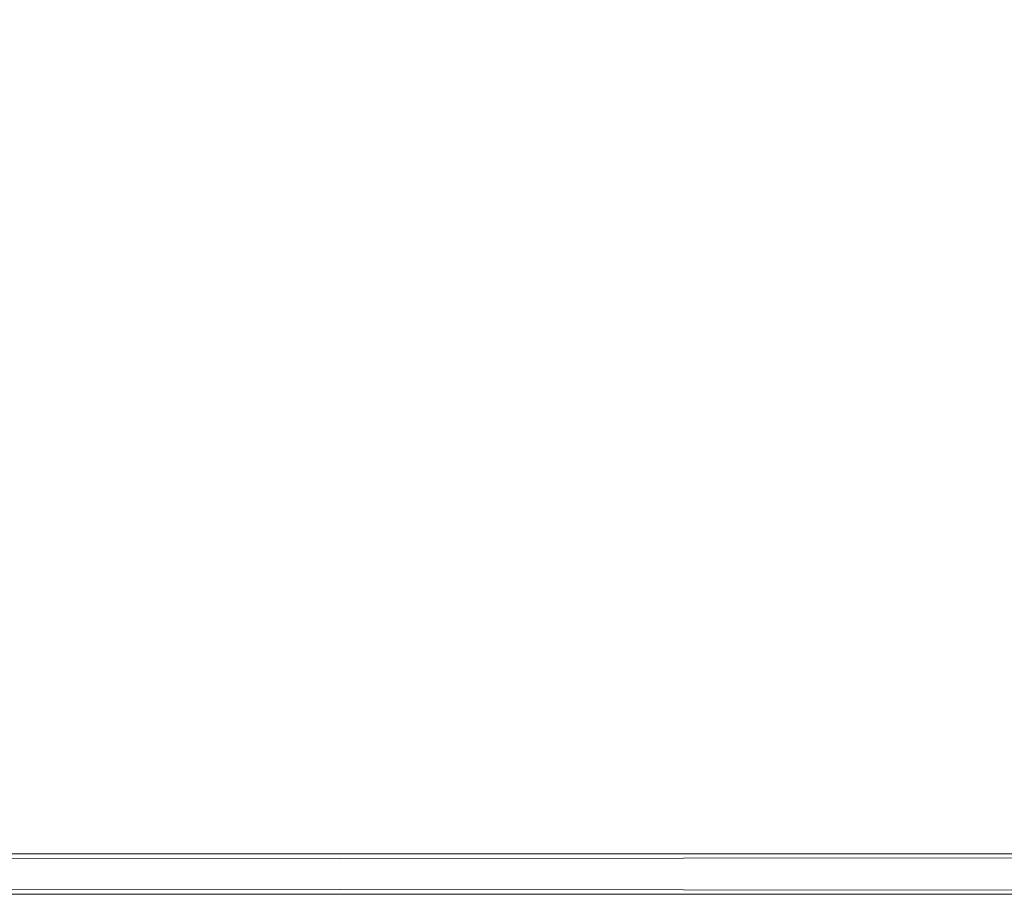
# Model space of a CAD drawing. Header units: inches. Extents: x -435 to -105, y -58 to 70.
# Tile 126 of 256: x -127.69 to -125.58, y -30.69 to -28.81. Entities that reach past the tile are written whole.
import ezdxf

# ---------------------------------------------------------------- set-up
doc = ezdxf.new("R2010")
doc.units = ezdxf.units.IN
doc.header["$LTSCALE"] = 0.285583
doc.header["$MEASUREMENT"] = 0
doc.layers.add('CET color Burlywood4', color=7, linetype='Continuous', true_color=0x8d7057)
doc.layers.add('CET color Grey80', color=7, linetype='Continuous', true_color=0xcdcec9)
doc.layers.add('CET Default', color=7, linetype='Continuous')

# ---------------------------------------------------------------- blocks, each defined once
blk = doc.blocks.new('*C7')
at = {"layer": 'CET color Burlywood4', "linetype": 'Continuous', "lineweight": 0}
mesh = blk.add_polyface(dxfattribs=at)
corners = [(0.087, 0.087, 27.75), (71.913, 29.913, 27.75), (71.913, 0.087, 27.75), (0.087, 29.913, 27.75)]
mesh.append_faces([[corners[k] for k in face] for face in [(0, 1, 2, 0)]], dxfattribs={"vtx0": -1, "vtx3": -1})
mesh.append_faces([[corners[k] for k in face] for face in [(0, 3, 1, 0)]], dxfattribs={"vtx2": -1})
at = {"layer": 'CET color Grey80', "linetype": 'Continuous', "lineweight": 0}
mesh = blk.add_polyface(dxfattribs=at)
corners = [(0.087, 0.087, 29), (71.913, 0.087, 29), (71.913, 29.913, 29), (0.087, 29.913, 29)]
mesh.append_faces([[corners[k] for k in face] for face in [(0, 2, 3, 0)]], dxfattribs={"vtx0": -1, "vtx3": -1})
mesh.append_faces([[corners[k] for k in face] for face in [(0, 1, 2, 0)]], dxfattribs={"vtx2": -1})
mesh = blk.add_polyface(dxfattribs=at)
corners = [(71.913, 0.087, 27.75), (0.087, 0.087, 27.75), (0.087, 0.087, 29), (71.913, 0.087, 29), (0, 0, 28.92), (72, 0, 28.92), (0, 0, 27.83), (72, 0, 27.83)]
mesh.append_faces([[corners[k] for k in face] for face in [(0, 2, 3, 0), (3, 4, 5, 3), (5, 6, 7, 5), (7, 1, 0, 7)]], dxfattribs={"vtx0": -1, "vtx3": -1})
mesh.append_faces([[corners[k] for k in face] for face in [(0, 1, 2, 0), (3, 2, 4, 3), (5, 4, 6, 5), (7, 6, 1, 7)]], dxfattribs={"vtx2": -1})
blk = doc.blocks.new('*C17')
at = {"layer": 'CET Default', "linetype": 'Continuous', "lineweight": 0}
blk.add_blockref('*C7', (-190.4164, -30.6868, 0), dxfattribs=at)

msp = doc.modelspace()

# ---------------------------------------------------------------- block references
at = {"layer": 'CET Default', "linetype": 'Continuous', "lineweight": 0}
msp.add_blockref('*C17', (0, 0), dxfattribs=at)

doc.saveas('drawing.dxf')
